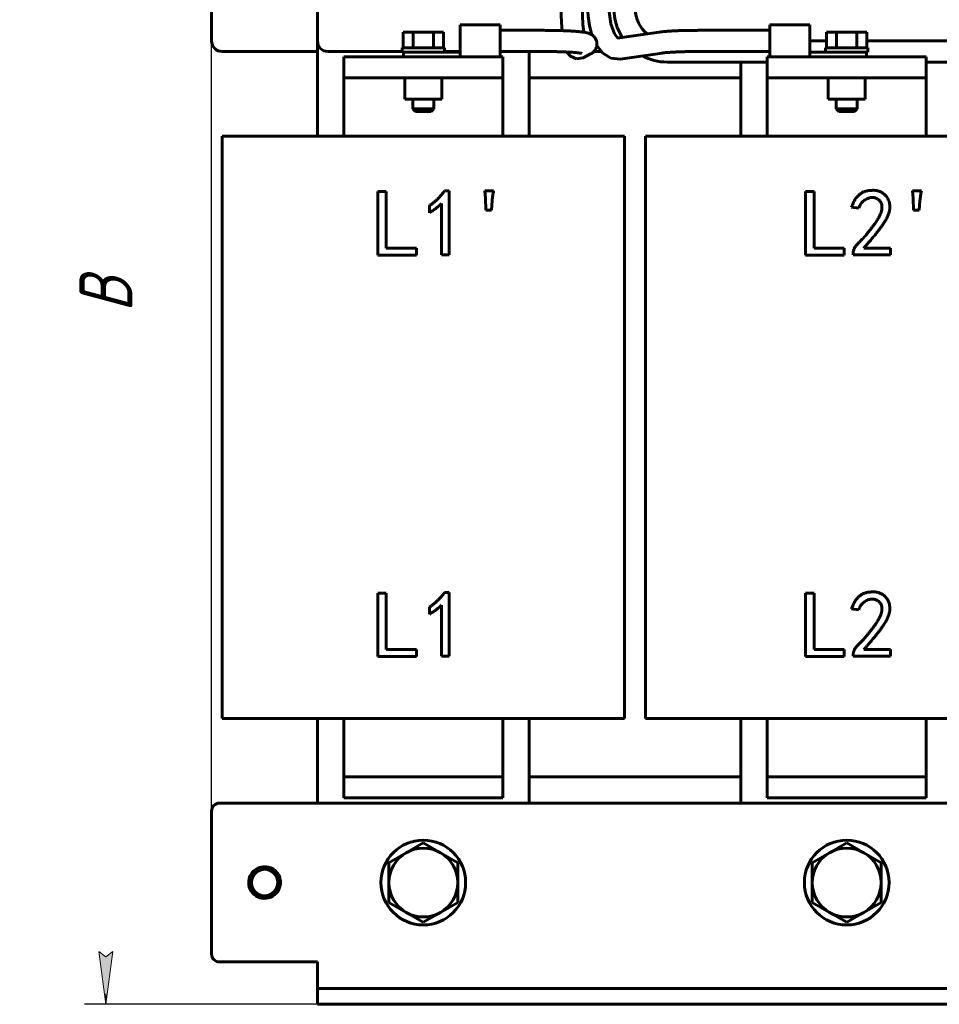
# Model space of a CAD drawing. Header units: millimetres. Extents: x 0 to 420, y 0 to 594.
# Tile 1 of 5: x 76 to 163, y 179 to 272. Entities that reach past the tile are written whole.
import ezdxf

# ---------------------------------------------------------------- set-up
doc = ezdxf.new("R2010")
doc.units = ezdxf.units.MM
doc.linetypes.add('K5LT_BASIC', pattern=[0])
doc.linetypes.add('K5LT_THIN', pattern=[0])
doc.layers.add('Системный слой', color=7, linetype='Continuous')
doc.styles.add('KDIMTEXTSTYLE', font='GOST_AU.SHX', dxfattribs={"width": 0.96, "oblique": 15, "height": 5})
doc.dimstyles.new('KDIMSTYLE (0.50)', dxfattribs={"dimtxt": 5, "dimasz": 1, "dimexe": 2, "dimexo": 0, "dimgap": 1, "dimtad": 1, "dimlfac": 2, "dimtxsty": 'KDIMTEXTSTYLE', "dimsah": 1, "dimcen": 0, "dimdle": 1, "dimadec": 0, "dimazin": 0, "dimtfac": 0.667, "dimtmove": 0, "dimatfit": 3, "dimfxl": 1, "dimtvp": 1, "dimtolj": 1, "dimtzin": 0, "dimarcsym": 0})

# ---------------------------------------------------------------- blocks, each defined once
blk = doc.blocks.new('U0')
at = {"layer": 'Системный слой', "color": 150, "linetype": 'K5LT_BASIC', "lineweight": 60, "true_color": 0x0080ff}
for start, end in [(0.00452, 90), (360, 0.00452)]:
    blk.add_arc((99.283, 190.788), 1.25, start, end, dxfattribs=at)
blk = doc.blocks.new('U2')
at = {"layer": 'Системный слой', "color": 150, "linetype": 'K5LT_BASIC', "lineweight": 60, "true_color": 0x0080ff}
for end in [0.00452, 5.43943, 5.43553, 5.43986, 5.4419, 0]:
    blk.add_arc((99.283, 190.788), 1.25, 90, end, dxfattribs=at)
blk = doc.blocks.new('U5')
at = {"layer": 'Системный слой', "color": 150, "linetype": 'K5LT_BASIC', "lineweight": 60, "true_color": 0x0080ff}
for start, end in [(180, 212.21638), (242.04196, 270)]:
    blk.add_arc((137.307, 273.288), 5, start, end, dxfattribs=at)
blk = doc.blocks.new('U6')
at = {"layer": 'Системный слой', "color": 150, "linetype": 'K5LT_BASIC', "lineweight": 60, "true_color": 0x0080ff}
for p, q in [((150.788, 270.288), (152.378, 270.288)), ((156.188, 270.288), (170.405, 270.288))]:
    blk.add_line(p, q, dxfattribs=at)
blk = doc.blocks.new('U7')
at = {"layer": 'Системный слой', "color": 150, "linetype": 'K5LT_BASIC', "lineweight": 60, "true_color": 0x0080ff}
for p, q in [((137.307, 268.288), (146.783, 268.288)), ((161.783, 268.288), (170.405, 268.288))]:
    blk.add_line(p, q, dxfattribs=at)
blk = doc.blocks.new('U9')
at = {"layer": 'Системный слой', "color": 150, "linetype": 'K5LT_BASIC', "lineweight": 60, "true_color": 0x0080ff}
for p, q in [((131.811, 273.287), (131.807, 273.556)), ((131.994, 271.903), (131.811, 273.287)), ((132.336, 270.965), (131.994, 271.903)), ((132.648, 270.561), (132.336, 270.965))]:
    blk.add_line(p, q, dxfattribs=at)
blk = doc.blocks.new('U10')
at = {"layer": 'Системный слой', "color": 150, "linetype": 'K5LT_BASIC', "lineweight": 60, "true_color": 0x0080ff}
for p, q in [((129.807, 273.556), (129.853, 272.612)), ((129.853, 272.612), (129.989, 271.703)), ((129.989, 271.703), (130.212, 270.867)), ((130.212, 270.867), (130.212, 270.866)), ((130.212, 270.866), (130.212, 270.866)), ((130.212, 270.866), (130.212, 270.866)), ((130.212, 270.866), (130.212, 270.865)), ((130.212, 270.865), (130.212, 270.865)), ((130.212, 270.865), (130.212, 270.865)), ((130.212, 270.865), (130.213, 270.864)), ((130.213, 270.864), (130.213, 270.864)), ((130.213, 270.864), (130.213, 270.863)), ((130.673, 269.845), (131.244, 269.129)), ((131.244, 269.129), (131.997, 268.665)), ((131.997, 268.665), (132.88, 268.574))]:
    blk.add_line(p, q, dxfattribs=at)
blk = doc.blocks.new('U11')
at = {"layer": 'Системный слой', "color": 150, "linetype": 'K5LT_BASIC', "lineweight": 60, "true_color": 0x0080ff}
for p, q in [((127.307, 273.586), (127.318, 272.773)), ((127.318, 272.773), (127.353, 271.988)), ((127.353, 271.988), (127.409, 271.26)), ((127.857, 269.241), (128.175, 268.845)), ((128.175, 268.845), (128.741, 268.596)), ((128.741, 268.596), (129.371, 268.702))]:
    blk.add_line(p, q, dxfattribs=at)
blk = doc.blocks.new('U13')
at = {"layer": 'Системный слой', "color": 150, "linetype": 'K5LT_BASIC', "lineweight": 60, "true_color": 0x0080ff}
for p, q in [((129.322, 272.691), (129.307, 273.586)), ((129.366, 271.849), (129.322, 272.691)), ((129.437, 271.113), (129.366, 271.849))]:
    blk.add_line(p, q, dxfattribs=at)
blk = doc.blocks.new('U16')
at = {"layer": 'Системный слой', "color": 150, "linetype": 'K5LT_BASIC', "lineweight": 60, "true_color": 0x0080ff}
for p, q in [((124.283, 261.288), (124.283, 269.288)), ((124.283, 198.288), (124.283, 206.288))]:
    blk.add_line(p, q, dxfattribs=at)
blk = doc.blocks.new('U17')
at = {"layer": 'Системный слой', "color": 150, "linetype": 'K5LT_BASIC', "lineweight": 60, "true_color": 0x0080ff}
for p, q in [((104.283, 270.288), (104.283, 261.288)), ((104.283, 206.288), (104.283, 198.288))]:
    blk.add_line(p, q, dxfattribs=at)
blk = doc.blocks.new('U19')
at = {"layer": 'Системный слой', "color": 150, "linetype": 'K5LT_BASIC', "lineweight": 60, "true_color": 0x0080ff}
for p, q in [((144.283, 268.288), (144.283, 261.288)), ((144.283, 206.288), (144.283, 198.288))]:
    blk.add_line(p, q, dxfattribs=at)
blk = doc.blocks.new('U21')
at = {"layer": 'Системный слой', "color": 150, "linetype": 'K5LT_BASIC', "lineweight": 60, "true_color": 0x0080ff}
for p, q in [((105.283, 269.288), (112.283, 269.288)), ((116.283, 269.288), (117.779, 269.288)), ((130.399, 269.288), (131.086, 269.288)), ((190.788, 269.288), (192.283, 269.288)), ((196.283, 269.288), (213.283, 269.288))]:
    blk.add_line(p, q, dxfattribs=at)
blk = doc.blocks.new('U22')
at = {"layer": 'Системный слой', "color": 150, "linetype": 'K5LT_BASIC', "lineweight": 60, "true_color": 0x0080ff}
for p, q in [((154.283, 263.618), (153.533, 263.618)), ((155.033, 263.618), (154.283, 263.618))]:
    blk.add_line(p, q, dxfattribs=at)
blk = doc.blocks.new('U23')
at = {"layer": 'Системный слой', "color": 150, "linetype": 'K5LT_BASIC', "lineweight": 60, "true_color": 0x0080ff}
for p, q in [((153.283, 263.868), (154.283, 263.868)), ((154.283, 263.868), (155.283, 263.868))]:
    blk.add_line(p, q, dxfattribs=at)
blk = doc.blocks.new('U24')
at = {"layer": 'Системный слой', "color": 150, "linetype": 'K5LT_BASIC', "lineweight": 60, "true_color": 0x0080ff}
for p, q in [((114.283, 269.635), (112.283, 269.635)), ((116.283, 269.635), (114.283, 269.635))]:
    blk.add_line(p, q, dxfattribs=at)
blk = doc.blocks.new('U25')
at = {"layer": 'Системный слой', "color": 150, "linetype": 'K5LT_BASIC', "lineweight": 60, "true_color": 0x0080ff}
for p, q in [((114.283, 263.618), (113.533, 263.618)), ((115.033, 263.618), (114.283, 263.618))]:
    blk.add_line(p, q, dxfattribs=at)
blk = doc.blocks.new('U26')
at = {"layer": 'Системный слой', "color": 150, "linetype": 'K5LT_BASIC', "lineweight": 60, "true_color": 0x0080ff}
for p, q in [((113.283, 263.868), (114.283, 263.868)), ((114.283, 263.868), (115.283, 263.868))]:
    blk.add_line(p, q, dxfattribs=at)
blk = doc.blocks.new('U28')
at = {"layer": 'Системный слой', "color": 150, "linetype": 'K5LT_BASIC', "lineweight": 60, "true_color": 0x0080ff}
for p, q in [((147.025, 271.798), (147.025, 270.293)), ((147.025, 270.293), (147.025, 268.788))]:
    blk.add_line(p, q, dxfattribs=at)
blk = doc.blocks.new('U29')
at = {"layer": 'Системный слой', "color": 150, "linetype": 'K5LT_BASIC', "lineweight": 60, "true_color": 0x0080ff}
for p, q in [((154.283, 269.635), (152.283, 269.635)), ((156.283, 269.635), (154.283, 269.635))]:
    blk.add_line(p, q, dxfattribs=at)
blk = doc.blocks.new('KDIMARROW_01')
at = {"layer": 'Системный слой'}
blk.add_hatch(color=0, dxfattribs=at).paths.add_polyline_path([(-5, -0.658), (0, 0), (-5, 0.658), (-4.5, 0)])
at = {"layer": 'Системный слой', "color": 0, "linetype": 'K5LT_THIN', "lineweight": 18}
for p, q in [((-4.5, 0), (-5, 0.658)), ((-5, 0.658), (0, 0)), ((0, 0), (-5, -0.658)), ((-5, -0.658), (-4.5, 0)), ((0, 0), (-1, 0))]:
    blk.add_line(p, q, dxfattribs=at)

msp = doc.modelspace()

# ---------------------------------------------------------------- linework, layer by layer
at = {"layer": 'Системный слой', "color": 150, "linetype": 'K5LT_BASIC', "lineweight": 60, "true_color": 0x0080ff}
for p, q in [((104.2832, 292.2882), (104.2832, 270.2882)), ((94.2832, 270.2882), (94.2832, 285.7882)), ((121.541, 271.7982), (117.7785, 271.7982)), ((117.7785, 271.7982), (117.7785, 269.0974)), ((121.541, 268.7882), (121.541, 271.7982)), ((147.0254, 271.7982), (150.7879, 271.7982)), ((150.7879, 270.2932), (150.7879, 271.7982)), ((112.378, 271.1182), (113.3306, 271.1182)), ((112.378, 271.1182), (112.378, 269.6349)), ((113.3306, 271.1182), (115.2359, 271.1182)), ((113.3306, 271.1182), (113.3306, 269.6349)), ((115.2359, 271.1182), (115.2359, 269.6349)), ((115.2359, 271.1182), (116.1885, 271.1182)), ((116.1885, 271.1182), (116.1885, 269.6349)), ((125.6845, 271.2882), (121.541, 271.2882)), ((132.5974, 270.5542), (136.5538, 271.1194)), ((140.2618, 271.2882), (147.0254, 271.2882)), ((152.378, 271.1182), (153.3306, 271.1182)), ((152.378, 271.1182), (152.378, 269.6349)), ((153.3306, 271.1182), (155.2359, 271.1182)), ((153.3306, 271.1182), (153.3306, 269.6349)), ((155.2359, 271.1182), (155.2359, 269.6349)), ((155.2359, 271.1182), (156.1885, 271.1182)), ((156.1885, 271.1182), (156.1885, 269.6349)), ((150.7879, 269.0974), (150.7879, 270.2932)), ((104.2832, 269.2882), (95.2832, 269.2882)), ((106.7832, 268.7882), (121.7832, 268.7882)), ((106.7832, 266.7882), (106.7832, 268.7882)), ((112.2832, 269.2182), (112.2832, 269.6349)), ((112.2832, 269.2182), (114.2832, 269.2182)), ((112.4062, 268.7882), (112.4062, 269.2182)), ((115.3544, 269.2182), (114.2832, 269.2182)), ((115.3544, 269.2182), (117.7785, 269.2182)), ((116.2832, 269.2182), (116.2832, 269.6349)), ((117.7785, 269.0974), (117.7785, 268.7882)), ((125.6845, 269.2882), (121.541, 269.2882)), ((121.7832, 266.7882), (121.7832, 268.7882)), ((129.371, 268.7024), (130.0903, 269.062)), ((132.8802, 268.5743), (136.8366, 269.1395)), ((140.2618, 269.2882), (147.0254, 269.2882)), ((146.7832, 268.7882), (161.7832, 268.7882)), ((146.7832, 266.7882), (146.7832, 268.7882)), ((150.7879, 269.2182), (153.2121, 269.2182)), ((150.7879, 268.7882), (150.7879, 269.0974)), ((152.2832, 269.2182), (152.2832, 269.6349)), ((154.2832, 269.2182), (153.2121, 269.2182)), ((154.2832, 269.2182), (156.2832, 269.2182)), ((156.1602, 268.7882), (156.1602, 269.2182)), ((156.2832, 269.2182), (156.2832, 269.6349)), ((161.7832, 266.7882), (161.7832, 268.7882)), ((106.7832, 265.7882), (106.7832, 266.7882)), ((106.7832, 266.7882), (121.7832, 266.7882)), ((112.5332, 264.7882), (112.5332, 266.7882)), ((116.0332, 264.7882), (116.0332, 266.7882)), ((121.7832, 265.7882), (121.7832, 266.7882)), ((144.2832, 266.7882), (124.2832, 266.7882)), ((146.7832, 265.7882), (146.7832, 266.7882)), ((146.7832, 266.7882), (161.7832, 266.7882)), ((152.5332, 264.7882), (152.5332, 266.7882)), ((156.0332, 264.7882), (156.0332, 266.7882)), ((161.7832, 265.7882), (161.7832, 266.7882)), ((106.7832, 261.2882), (106.7832, 265.7882)), ((121.7832, 261.2882), (121.7832, 265.7882)), ((146.7832, 261.2882), (146.7832, 265.7882)), ((161.7832, 261.2882), (161.7832, 265.7882)), ((116.0332, 264.7882), (112.5332, 264.7882)), ((113.2832, 263.8682), (113.2832, 264.7882)), ((115.2832, 263.8682), (115.2832, 264.7882)), ((156.0332, 264.7882), (152.5332, 264.7882)), ((153.2832, 263.8682), (153.2832, 264.7882)), ((155.2832, 263.8682), (155.2832, 264.7882)), ((113.5332, 263.6182), (113.2832, 263.8682)), ((115.0332, 263.6182), (115.2832, 263.8682)), ((153.5332, 263.6182), (153.2832, 263.8682)), ((155.0332, 263.6182), (155.2832, 263.8682)), ((95.2832, 261.2882), (95.2832, 206.2882)), ((95.2832, 261.2882), (102.7832, 261.2882)), ((102.7832, 261.2882), (125.7832, 261.2882)), ((125.7832, 261.2882), (133.2832, 261.2882)), ((133.2832, 261.2882), (133.2832, 206.2882)), ((135.2832, 261.2882), (135.2832, 206.2882)), ((135.2832, 261.2882), (142.7832, 261.2882)), ((142.7832, 261.2882), (165.7832, 261.2882)), ((109.9756, 250.0572), (109.9756, 256.0572)), ((109.9756, 256.0572), (110.7826, 256.0572)), ((110.7826, 256.0572), (110.7826, 250.7239)), ((116.2914, 256.1274), (116.7125, 256.1274)), ((116.7125, 256.1274), (116.7125, 250.0923)), ((120.1511, 255.4257), (120.0809, 256.1274)), ((120.0809, 256.1274), (120.923, 256.1274)), ((150.3967, 256.0572), (151.2037, 256.0572)), ((150.3967, 250.0572), (150.3967, 256.0572)), ((151.2037, 256.0572), (151.2037, 250.7239)), ((160.5721, 255.4257), (160.5019, 256.1274)), ((160.5019, 256.1274), (161.344, 256.1274)), ((116.0107, 250.0923), (116.0107, 254.9344)), ((120.1862, 254.3029), (120.1511, 255.4257)), ((120.7826, 255.2151), (120.7125, 254.3029)), ((160.6072, 254.3029), (160.5721, 255.4257)), ((161.2037, 255.2151), (161.1335, 254.3029)), ((114.8528, 254.0572), (114.8528, 254.7239)), ((120.7125, 254.3029), (120.1862, 254.3029)), ((155.4142, 254.4783), (154.7476, 254.5836)), ((161.1335, 254.3029), (160.6072, 254.3029)), ((110.7826, 250.7239), (113.6247, 250.7239)), ((113.6247, 250.7239), (113.6247, 250.0572)), ((151.2037, 250.7239), (154.0458, 250.7239)), ((154.0458, 250.7239), (154.0458, 250.0572)), ((154.8879, 250.0923), (154.8879, 250.2327)), ((155.9055, 250.7239), (158.4318, 250.7239)), ((158.4318, 250.7239), (158.4318, 250.0923)), ((113.6247, 250.0572), (109.9756, 250.0572)), ((116.7125, 250.0923), (116.0107, 250.0923)), ((154.0458, 250.0572), (150.3967, 250.0572)), ((158.4318, 250.0923), (154.8879, 250.0923)), ((109.9756, 218.1274), (110.7826, 218.1274)), ((109.9756, 212.1274), (109.9756, 218.1274)), ((110.7826, 218.1274), (110.7826, 212.7941)), ((116.2914, 218.1976), (116.7125, 218.1976)), ((116.7125, 218.1976), (116.7125, 212.1625)), ((150.3967, 218.1274), (151.2037, 218.1274)), ((150.3967, 212.1274), (150.3967, 218.1274)), ((151.2037, 218.1274), (151.2037, 212.7941)), ((114.8528, 216.1274), (114.8528, 216.7941)), ((116.0107, 212.1625), (116.0107, 217.0046)), ((155.4142, 216.5485), (154.7476, 216.6537)), ((113.6247, 212.1274), (109.9756, 212.1274)), ((110.7826, 212.7941), (113.6247, 212.7941)), ((113.6247, 212.7941), (113.6247, 212.1274)), ((116.7125, 212.1625), (116.0107, 212.1625)), ((154.0458, 212.1274), (150.3967, 212.1274)), ((151.2037, 212.7941), (154.0458, 212.7941)), ((154.0458, 212.7941), (154.0458, 212.1274)), ((154.8879, 212.1625), (154.8879, 212.3029)), ((158.4318, 212.1625), (154.8879, 212.1625)), ((155.9055, 212.7941), (158.4318, 212.7941)), ((158.4318, 212.7941), (158.4318, 212.1625)), ((95.2832, 206.2882), (102.7832, 206.2882)), ((102.7832, 206.2882), (125.7832, 206.2882)), ((106.7832, 206.2882), (106.7832, 201.7882)), ((121.7832, 206.2882), (121.7832, 201.7882)), ((125.7832, 206.2882), (133.2832, 206.2882)), ((135.2832, 206.2882), (142.7832, 206.2882)), ((142.7832, 206.2882), (165.7832, 206.2882)), ((146.7832, 206.2882), (146.7832, 201.7882)), ((161.7832, 206.2882), (161.7832, 201.7882)), ((106.7832, 201.7882), (106.7832, 200.7882)), ((121.7832, 201.7882), (121.7832, 200.7882)), ((146.7832, 201.7882), (146.7832, 200.7882)), ((161.7832, 201.7882), (161.7832, 200.7882)), ((121.7832, 200.7882), (106.7832, 200.7882)), ((106.7832, 200.7882), (106.7832, 198.7882)), ((121.7832, 200.7882), (121.7832, 198.7882)), ((124.2832, 200.7882), (144.2832, 200.7882)), ((161.7832, 200.7882), (146.7832, 200.7882)), ((146.7832, 200.7882), (146.7832, 198.7882)), ((161.7832, 200.7882), (161.7832, 198.7882)), ((95.0332, 198.2882), (213.5332, 198.2882)), ((121.7832, 198.7882), (106.7832, 198.7882)), ((161.7832, 198.7882), (146.7832, 198.7882)), ((94.2832, 197.5382), (94.2832, 184.0382)), ((114.2832, 194.541), (112.6582, 193.6028)), ((115.9082, 193.6028), (114.2832, 194.541)), ((154.2832, 194.541), (152.6582, 193.6028)), ((155.9082, 193.6028), (154.2832, 194.541)), ((112.6582, 193.6028), (111.0332, 192.6646)), ((117.5332, 192.6646), (115.9082, 193.6028)), ((152.6582, 193.6028), (151.0332, 192.6646)), ((157.5332, 192.6646), (155.9082, 193.6028)), ((111.0332, 192.6646), (111.0332, 190.7882)), ((117.5332, 190.7882), (117.5332, 192.6646)), ((151.0332, 192.6646), (151.0332, 190.7882)), ((157.5332, 190.7882), (157.5332, 192.6646)), ((111.0332, 190.7882), (111.0332, 188.9119)), ((117.5332, 188.9119), (117.5332, 190.7882)), ((151.0332, 190.7882), (151.0332, 188.9119)), ((157.5332, 188.9119), (157.5332, 190.7882)), ((111.0332, 188.9119), (112.6582, 187.9737)), ((115.9082, 187.9737), (117.5332, 188.9119)), ((151.0332, 188.9119), (152.6582, 187.9737)), ((155.9082, 187.9737), (157.5332, 188.9119)), ((112.6582, 187.9737), (114.2832, 187.0355)), ((114.2832, 187.0355), (115.9082, 187.9737)), ((152.6582, 187.9737), (154.2832, 187.0355)), ((154.2832, 187.0355), (155.9082, 187.9737)), ((95.0332, 183.2882), (104.2832, 183.2882)), ((104.2832, 180.7882), (104.2832, 183.2882)), ((104.2832, 179.2882), (104.2832, 180.7882)), ((104.2832, 180.7882), (105.0332, 180.7882)), ((105.0332, 180.7882), (203.5332, 180.7882)), ((105.0332, 179.2882), (104.2832, 179.2882)), ((105.0332, 179.2882), (203.5332, 179.2882))]:
    msp.add_line(p, q, dxfattribs=at)
for centre in [(114.2832, 190.7882), (154.2832, 190.7882)]:
    msp.add_circle(centre, 4, dxfattribs=at)
for centre, radius, start, end in [((137.3067, 273.2882), 3, 180, 230.988312), ((95.2832, 270.2882), 1, 180, 270), ((105.2832, 270.2882), 1, 180, 270), ((95.0332, 197.5382), 0.75, 90, 180), ((114.2832, 190.7882), 3.25, 120, 180), ((114.2832, 190.7882), 3.25, 60, 120), ((114.2832, 190.7882), 3.25, 0, 60), ((154.2832, 190.7882), 3.25, 120, 180), ((154.2832, 190.7882), 3.25, 60, 120), ((154.2832, 190.7882), 3.25, 0, 60), ((99.2832, 190.7882), 1.5, 75.888131, 180), ((99.2832, 190.7882), 1.5, 180, 14.11187), ((114.2832, 190.7882), 3.25, 180, 240), ((114.2832, 190.7882), 3.25, 300, 0), ((154.2832, 190.7882), 3.25, 180, 240), ((154.2832, 190.7882), 3.25, 300, 0), ((114.2832, 190.7882), 3.25, 240, 300), ((154.2832, 190.7882), 3.25, 240, 300), ((95.0332, 184.0382), 0.75, 180, 270)]:
    msp.add_arc(centre, radius, start, end, dxfattribs=at)
for points, knots in [([(130.0903, 269.062), (130.0948, 269.0642), (130.0993, 269.0665), (130.1121, 269.0731), (130.1205, 269.0776), (130.1459, 269.0915), (130.1632, 269.1015), (130.2144, 269.1329), (130.2489, 269.1565), (130.3165, 269.2094), (130.3495, 269.2383), (130.3873, 269.2761), (130.3933, 269.2819), (130.4215, 269.3137), (130.4445, 269.3384), (130.4915, 269.3984), (130.5155, 269.4332), (130.5588, 269.5051), (130.5782, 269.5421), (130.6122, 269.6183), (130.6269, 269.6573), (130.6514, 269.7369), (130.6612, 269.7773), (130.6702, 269.8271), (130.6719, 269.8359), (130.6767, 269.8771), (130.6812, 269.9093), (130.6853, 269.9831), (130.685, 270.0246), (130.6795, 270.1072), (130.6743, 270.1483), (130.6588, 270.2296), (130.6486, 270.2697), (130.6235, 270.3484), (130.6085, 270.387), (130.5741, 270.4621), (130.5547, 270.4984), (130.5118, 270.5685), (130.488, 270.6025), (130.4369, 270.6672), (130.4097, 270.6976), (130.3524, 270.755), (130.3212, 270.7827), (130.2665, 270.8262), (130.243, 270.8432), (130.2178, 270.8602), (130.2153, 270.862), (130.1805, 270.8829), (130.1471, 270.9045), (130.0768, 270.9417), (130.0403, 270.9583), (129.9747, 270.9855), (129.9442, 270.9967), (129.8848, 271.0167), (129.8581, 271.0248), (129.8018, 271.0408), (129.7737, 271.048), (129.7193, 271.061), (129.6904, 271.0674), (129.6349, 271.0789), (129.6071, 271.0843), (129.5307, 271.0982), (129.484, 271.1052), (129.4305, 271.1139), (129.4236, 271.1149), (129.3616, 271.124), (129.3026, 271.1319), (129.1799, 271.1468), (129.1159, 271.1539), (128.991, 271.1667), (128.9306, 271.1724), (128.7615, 271.1874), (128.6482, 271.1963), (128.4439, 271.2106), (128.3557, 271.2163), (128.1344, 271.2293), (127.9983, 271.2363), (127.7148, 271.2493), (127.5672, 271.2551), (127.4133, 271.2603), (127.4113, 271.2604), (127.2548, 271.2649), (127.1037, 271.27), (126.7853, 271.2775), (126.6214, 271.2806), (126.2892, 271.2852), (126.1208, 271.2868), (125.8627, 271.288), (125.7736, 271.2882), (125.6845, 271.2882)], [0, 0, 0, 0, 0.0689673, 0.0689673, 0.1954074, 0.1954074, 0.4482877, 0.4482877, 0.931059, 0.931059, 1.3968184, 1.3968184, 1.4830194, 1.4830194, 1.8273871, 1.8273871, 2.2394717, 2.2394717, 2.6420144, 2.6420144, 3.0386579, 3.0386579, 3.4317269, 3.4317269, 3.5168919, 3.5168919, 3.8232786, 3.8232786, 4.2137989, 4.2137989, 4.6045522, 4.6045522, 4.9960208, 4.9960208, 5.3897725, 5.3897725, 5.7862866, 5.7862866, 6.1906775, 6.1906775, 6.6019335, 6.6019335, 7.0368746, 7.0368746, 7.363962, 7.363962, 7.3982784, 7.3982784, 7.8689176, 7.8689176, 8.450114, 8.450114, 8.9900604, 8.9900604, 9.5300067, 9.5300067, 10.0876359, 10.0876359, 10.645265, 10.645265, 11.2028942, 11.2028942, 12.0793011, 12.0793011, 12.1984415, 12.1984415, 13.1939887, 13.1939887, 14.189536, 14.189536, 15.0509819, 15.0509819, 16.5235743, 16.5235743, 17.5737514, 17.5737514, 19.0757673, 19.0757673, 20.5921616, 20.5921616, 20.6132786, 20.6132786, 22.1175666, 22.1175666, 23.65032, 23.65032, 25.1903218, 25.1903218, 26, 26, 26, 26]), ([(136.5538, 271.1194), (136.6065, 271.1269), (136.662, 271.1342), (136.8064, 271.1515), (136.8989, 271.1613), (137.0999, 271.1802), (137.2091, 271.1894), (137.4417, 271.2067), (137.5654, 271.2148), (137.8255, 271.23), (137.9622, 271.237), (138.2467, 271.2499), (138.3946, 271.2557), (138.6996, 271.2659), (138.8567, 271.2704), (139.1778, 271.2779), (139.3419, 271.2809), (139.5759, 271.2841), (139.6444, 271.2849), (139.7639, 271.286), (139.8147, 271.2865), (139.92, 271.2872), (139.9745, 271.2875), (140.1065, 271.2881), (140.1841, 271.2882), (140.2618, 271.2882)], [0, 0, 0, 0, 1.2970031, 1.2970031, 3.2425078, 3.2425078, 5.2776985, 5.2776985, 7.3471419, 7.3471419, 9.439721, 9.439721, 11.5489438, 11.5489438, 13.6709859, 13.6709859, 15.8038188, 15.8038188, 16.6806698, 16.6806698, 17.3279679, 17.3279679, 18.0184186, 18.0184186, 19, 19, 19, 19]), ([(129.2658, 269.1129), (129.2418, 269.1181), (129.2124, 269.1236), (129.1627, 269.1316), (129.1505, 269.1335), (129.0915, 269.1424), (129.0329, 269.1502), (128.8957, 269.1662), (128.8164, 269.1744), (128.6918, 269.1858), (128.6532, 269.1892), (128.5332, 269.1991), (128.4482, 269.2055), (128.2475, 269.2192), (128.1293, 269.2264), (127.9568, 269.2356), (127.9079, 269.2382), (127.776, 269.2444), (127.694, 269.2482), (127.4705, 269.2573), (127.3265, 269.2624), (127.0296, 269.2713), (126.8766, 269.275), (126.5642, 269.2813), (126.4046, 269.2837), (126.0585, 269.2873), (125.871, 269.2873), (125.6846, 269.2882), (125.6846, 269.2882), (125.6845, 269.2882)], [0, 0, 0, 0, 0.6284569, 0.6284569, 0.7955166, 0.7955166, 1.4692757, 1.4692757, 2.1981234, 2.1981234, 2.5088954, 2.5088954, 3.1304394, 3.1304394, 3.9010903, 3.9010903, 4.2013752, 4.2013752, 4.6842759, 4.6842759, 5.4760923, 5.4760923, 6.2739184, 6.2739184, 7.076668, 7.076668, 7.9998306, 7.9998306, 8, 8, 8, 8]), ([(136.8366, 269.1395), (136.8731, 269.1447), (136.9132, 269.15), (137.0241, 269.1633), (137.0989, 269.1713), (137.2213, 269.1828), (137.2629, 269.1866), (137.3582, 269.1946), (137.4114, 269.1989), (137.5722, 269.2109), (137.6848, 269.2183), (137.9246, 269.2324), (138.0519, 269.239), (138.3191, 269.2512), (138.4589, 269.2567), (138.7486, 269.2665), (138.8986, 269.2708), (139.2058, 269.278), (139.3632, 269.2809), (139.5923, 269.2841), (139.6624, 269.2849), (139.7817, 269.2861), (139.8307, 269.2865), (139.9322, 269.2873), (139.9847, 269.2876), (140.112, 269.2881), (140.1869, 269.2881), (140.2617, 269.2882), (140.2618, 269.2882), (140.2618, 269.2882)], [0, 0, 0, 0, 1.2582316, 1.2582316, 3.145579, 3.145579, 4.0683797, 4.0683797, 5.1550527, 5.1550527, 7.2139183, 7.2139183, 9.3071114, 9.3071114, 11.4251481, 11.4251481, 13.5619115, 13.5619115, 15.7135568, 15.7135568, 16.6557889, 16.6557889, 17.3098553, 17.3098553, 18.0075275, 18.0075275, 18.9997683, 18.9997683, 19, 19, 19, 19]), ([(114.8528, 254.7239), (114.9249, 254.7738), (115.0679, 254.8729), (115.271, 255.0342), (115.4673, 255.1983), (115.6509, 255.3721), (115.8277, 255.5496), (115.9918, 255.7359), (116.1481, 255.9272), (116.2436, 256.0606), (116.2914, 256.1274)], [0, 0, 0, 0, 0.1300658, 0.2583133, 0.3846949, 0.5098007, 0.6334788, 0.7564596, 0.8780744, 1, 1, 1, 1]), ([(120.923, 256.1274), (120.8912, 255.9758), (120.8279, 255.6742), (120.7977, 255.3676), (120.7826, 255.2151)], [0, 0, 0, 0, 0.5027795, 1, 1, 1, 1]), ([(154.7476, 254.5836), (154.7711, 254.6488), (154.8169, 254.7758), (154.8957, 254.9566), (154.9772, 255.1249), (155.0635, 255.2796), (155.1565, 255.4195), (155.254, 255.5461), (155.3563, 255.6594), (155.464, 255.7591), (155.5765, 255.847), (155.6948, 255.9233), (155.8172, 255.9899), (155.9444, 256.0464), (156.0765, 256.0919), (156.2142, 256.1251), (156.356, 256.1508), (156.4529, 256.1586), (156.5019, 256.1625)], [0, 0, 0, 0, 0.082418, 0.1603497, 0.2342482, 0.3045452, 0.3706461, 0.4337613, 0.4942528, 0.5518037, 0.6079209, 0.6637471, 0.7187966, 0.7734135, 0.8289231, 0.8846043, 0.9415582, 1, 1, 1, 1]), ([(156.5019, 256.1625), (156.5591, 256.1671), (156.6702, 256.176), (156.8331, 256.1777), (156.9868, 256.1671), (157.1341, 256.1469), (157.2779, 256.1112), (157.4221, 256.0585), (157.568, 255.9873), (157.7153, 255.9), (157.8596, 255.7931), (157.9903, 255.6588), (158.1057, 255.4995), (158.2088, 255.3193), (158.292, 255.1166), (158.342, 254.891), (158.3603, 254.6462), (158.3502, 254.4302), (158.3257, 254.2475), (158.2913, 254.1015), (158.2417, 253.9495), (158.1833, 253.7891), (158.1058, 253.6242), (158.0185, 253.4512), (157.9142, 253.2733), (157.8195, 253.1196), (157.7337, 252.9916), (157.6619, 252.8871), (157.5834, 252.7757), (157.4953, 252.6589), (157.4022, 252.5342), (157.3021, 252.4026), (157.1941, 252.2653), (157.0794, 252.1205), (156.9576, 251.9687), (156.828, 251.8106), (156.6907, 251.6467), (156.5479, 251.4747), (156.3977, 251.2961), (156.2402, 251.111), (156.0747, 250.9203), (155.9626, 250.7902), (155.9055, 250.7239)], [0, 0, 0, 0, 0.0231066, 0.0449378, 0.0655931, 0.085179, 0.1047905, 0.1252321, 0.146947, 0.1701294, 0.1941955, 0.2191421, 0.2453748, 0.2732971, 0.3026794, 0.3333104, 0.3660738, 0.4013869, 0.4202566, 0.4403369, 0.4617676, 0.484702, 0.5090853, 0.5351729, 0.5627921, 0.5922081, 0.6079503, 0.6249052, 0.6433192, 0.6629144, 0.6838717, 0.7060522, 0.7295644, 0.7543029, 0.7805141, 0.8080636, 0.8367079, 0.8667163, 0.8982007, 0.9307825, 0.9647093, 1, 1, 1, 1]), ([(161.344, 256.1274), (161.3122, 255.9758), (161.249, 255.6742), (161.2187, 255.3676), (161.2037, 255.2151)], [0, 0, 0, 0, 0.5027795, 1, 1, 1, 1]), ([(116.0107, 254.9344), (115.9308, 254.8578), (115.7662, 254.6999), (115.4893, 254.4804), (115.1841, 254.2627), (114.9654, 254.1271), (114.8528, 254.0572)], [0, 0, 0, 0, 0.2279817, 0.4698264, 0.7271404, 1, 1, 1, 1]), ([(154.8879, 250.2327), (154.8922, 250.2761), (154.9006, 250.3625), (154.9302, 250.4896), (154.9719, 250.6137), (155.0267, 250.7347), (155.0944, 250.8527), (155.1777, 250.9652), (155.2707, 251.0771), (155.3819, 251.1829), (155.5019, 251.2955), (155.6261, 251.4244), (155.7606, 251.5651), (155.9, 251.7236), (156.0502, 251.8942), (156.2054, 252.082), (156.3692, 252.2833), (156.5372, 252.4945), (156.7018, 252.7066), (156.8534, 252.9121), (156.9914, 253.1041), (157.1144, 253.2831), (157.2194, 253.4512), (157.3105, 253.6058), (157.3883, 253.7466), (157.4659, 253.9148), (157.5391, 254.1088), (157.5965, 254.3292), (157.6226, 254.5331), (157.6124, 254.7206), (157.5721, 254.8916), (157.5017, 255.0468), (157.4029, 255.1866), (157.2766, 255.3059), (157.1327, 255.4041), (156.9725, 255.4701), (156.8011, 255.5035), (156.6218, 255.5005), (156.441, 255.4683), (156.261, 255.4125), (156.0874, 255.326), (155.9173, 255.2181), (155.7598, 255.0791), (155.6213, 254.9079), (155.5035, 254.7055), (155.4447, 254.5559), (155.4142, 254.4783)], [0, 0, 0, 0, 0.0155287, 0.0308642, 0.04632, 0.0620533, 0.0780793, 0.0946407, 0.1118158, 0.1298049, 0.1492158, 0.1703673, 0.1934894, 0.2184957, 0.245488, 0.2743887, 0.3051868, 0.3378863, 0.3704218, 0.4007344, 0.4288022, 0.4545463, 0.4780315, 0.4993181, 0.5184278, 0.535259, 0.5652147, 0.5921015, 0.6161602, 0.6380887, 0.6585443, 0.6783481, 0.6983685, 0.7190874, 0.7398698, 0.7600558, 0.7803153, 0.8015928, 0.8234931, 0.8454849, 0.8684476, 0.8923113, 0.9169977, 0.9428597, 0.9703611, 1, 1, 1, 1]), ([(114.8528, 216.7941), (114.9249, 216.844), (115.0679, 216.9431), (115.271, 217.1043), (115.4673, 217.2685), (115.6509, 217.4423), (115.8277, 217.6198), (115.9918, 217.806), (116.1481, 217.9974), (116.2436, 218.1308), (116.2914, 218.1976)], [0, 0, 0, 0, 0.1300658, 0.2583133, 0.3846949, 0.5098007, 0.6334788, 0.7564596, 0.8780744, 1, 1, 1, 1]), ([(154.7476, 216.6537), (154.7711, 216.719), (154.8169, 216.846), (154.8957, 217.0268), (154.9772, 217.1951), (155.0635, 217.3497), (155.1565, 217.4897), (155.254, 217.6163), (155.3563, 217.7295), (155.464, 217.8293), (155.5765, 217.9172), (155.6948, 217.9934), (155.8172, 218.06), (155.9444, 218.1166), (156.0765, 218.1621), (156.2142, 218.1952), (156.356, 218.2209), (156.4529, 218.2287), (156.5019, 218.2327)], [0, 0, 0, 0, 0.082418, 0.1603497, 0.2342482, 0.3045452, 0.3706461, 0.4337613, 0.4942528, 0.5518037, 0.6079209, 0.6637471, 0.7187966, 0.7734135, 0.8289231, 0.8846043, 0.9415582, 1, 1, 1, 1]), ([(156.5019, 218.2327), (156.5591, 218.2373), (156.6702, 218.2462), (156.8331, 218.2479), (156.9868, 218.2372), (157.1341, 218.217), (157.2779, 218.1813), (157.4221, 218.1287), (157.568, 218.0575), (157.7153, 217.9702), (157.8596, 217.8633), (157.9903, 217.7289), (158.1057, 217.5696), (158.2088, 217.3894), (158.292, 217.1868), (158.342, 216.9611), (158.3603, 216.7163), (158.3502, 216.5004), (158.3257, 216.3177), (158.2913, 216.1717), (158.2417, 216.0196), (158.1833, 215.8593), (158.1058, 215.6944), (158.0185, 215.5214), (157.9142, 215.3435), (157.8195, 215.1897), (157.7337, 215.0618), (157.6619, 214.9573), (157.5834, 214.8458), (157.4953, 214.7291), (157.4022, 214.6044), (157.3021, 214.4728), (157.1941, 214.3355), (157.0794, 214.1907), (156.9576, 214.0389), (156.828, 213.8808), (156.6907, 213.7169), (156.5479, 213.5449), (156.3977, 213.3662), (156.2402, 213.1812), (156.0747, 212.9905), (155.9626, 212.8604), (155.9055, 212.7941)], [0, 0, 0, 0, 0.0231066, 0.0449378, 0.0655931, 0.085179, 0.1047905, 0.1252321, 0.146947, 0.1701294, 0.1941955, 0.2191421, 0.2453748, 0.2732971, 0.3026794, 0.3333104, 0.3660738, 0.4013869, 0.4202566, 0.4403369, 0.4617676, 0.484702, 0.5090853, 0.5351729, 0.5627921, 0.5922081, 0.6079503, 0.6249052, 0.6433192, 0.6629144, 0.6838717, 0.7060522, 0.7295644, 0.7543029, 0.7805141, 0.8080636, 0.8367079, 0.8667163, 0.8982007, 0.9307825, 0.9647093, 1, 1, 1, 1]), ([(116.0107, 217.0046), (115.9308, 216.928), (115.7662, 216.77), (115.4893, 216.5506), (115.1841, 216.3329), (114.9654, 216.1972), (114.8528, 216.1274)], [0, 0, 0, 0, 0.2279817, 0.4698264, 0.7271404, 1, 1, 1, 1]), ([(154.8879, 212.3029), (154.8922, 212.3463), (154.9006, 212.4327), (154.9302, 212.5598), (154.9719, 212.6839), (155.0267, 212.8049), (155.0944, 212.9229), (155.1777, 213.0354), (155.2707, 213.1473), (155.3819, 213.2531), (155.5019, 213.3657), (155.6261, 213.4946), (155.7606, 213.6352), (155.9, 213.7937), (156.0502, 213.9644), (156.2054, 214.1521), (156.3692, 214.3535), (156.5372, 214.5647), (156.7018, 214.7768), (156.8534, 214.9823), (156.9914, 215.1743), (157.1144, 215.3532), (157.2194, 215.5213), (157.3105, 215.676), (157.3883, 215.8168), (157.4659, 215.985), (157.5391, 216.179), (157.5965, 216.3994), (157.6226, 216.6033), (157.6124, 216.7907), (157.5721, 216.9618), (157.5017, 217.1169), (157.4029, 217.2568), (157.2766, 217.3761), (157.1327, 217.4743), (156.9725, 217.5403), (156.8011, 217.5737), (156.6218, 217.5707), (156.441, 217.5385), (156.261, 217.4827), (156.0874, 217.3962), (155.9173, 217.2883), (155.7598, 217.1493), (155.6213, 216.9781), (155.5035, 216.7756), (155.4447, 216.6261), (155.4142, 216.5485)], [0, 0, 0, 0, 0.0155287, 0.0308642, 0.04632, 0.0620533, 0.0780793, 0.0946407, 0.1118158, 0.1298049, 0.1492158, 0.1703673, 0.1934894, 0.2184957, 0.245488, 0.2743887, 0.3051868, 0.3378863, 0.3704218, 0.4007344, 0.4288022, 0.4545463, 0.4780315, 0.4993181, 0.5184278, 0.535259, 0.5652147, 0.5921015, 0.6161602, 0.6380887, 0.6585443, 0.6783481, 0.6983685, 0.7190874, 0.7398698, 0.7600558, 0.7803153, 0.8015928, 0.8234931, 0.8454849, 0.8684476, 0.8923113, 0.9169977, 0.9428597, 0.9703611, 1, 1, 1, 1]), ([(97.954, 190.7882), (97.9601, 190.9578), (97.9987, 191.1233), (98.1034, 191.356), (98.1453, 191.429), (98.2425, 191.5662), (98.2985, 191.631), (98.4209, 191.7475), (98.4872, 191.7991), (98.6298, 191.8889), (98.7067, 191.9272), (98.9428, 192.0166), (99.1129, 192.0448), (99.2832, 192.0382)], [0.0095493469, 0.0095493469, 0.0095493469, 0.0095493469, 0.0105568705, 0.0105568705, 0.0110606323, 0.0110606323, 0.0115643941, 0.0115643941, 0.0120681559, 0.0120681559, 0.0125719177, 0.0125719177, 0.0135794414, 0.0135794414, 0.0135794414, 0.0135794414]), ([(100.5332, 190.7882), (100.555, 190.9409), (100.55, 191.0932), (100.4864, 191.3945), (100.4293, 191.5363), (100.2665, 191.7978), (100.1642, 191.9122), (99.9266, 192.108), (99.7927, 192.1867), (99.6489, 192.243)], [0, 0, 0, 0, 0.0009213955, 0.0009213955, 0.001842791, 0.001842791, 0.0027641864, 0.0027641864, 0.0036855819, 0.0036855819, 0.0036855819, 0.0036855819]), ([(100.6881, 191.3702), (100.6116, 191.5549), (100.4978, 191.7242), (100.2188, 192.0031), (100.0499, 192.1166), (99.8651, 192.1931)], [0, 0, 0, 0, 0.0011990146, 0.0011990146, 0.0023980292, 0.0023980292, 0.0023980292, 0.0023980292]), ([(100.738, 191.154), (100.7443, 191.1244), (100.7546, 191.0684), (100.7647, 190.9891), (100.77, 190.9189), (100.7721, 190.8525), (100.7714, 190.7848), (100.7674, 190.7162), (100.7598, 190.644), (100.7467, 190.5605), (100.7232, 190.4541), (100.6809, 190.3188), (100.6138, 190.1652), (100.5231, 190.0117), (100.4191, 189.8765), (100.3074, 189.7607), (100.1863, 189.6594), (100.0476, 189.5674), (99.8911, 189.489), (99.7235, 189.4299), (99.5521, 189.3925), (99.3845, 189.3767), (99.2181, 189.3803), (99.0547, 189.4031), (98.8882, 189.4474), (98.7247, 189.5137), (98.5695, 189.6016), (98.4305, 189.7056), (98.3117, 189.8196), (98.2111, 189.9417), (98.1244, 190.0754), (98.0514, 190.2248), (97.994, 190.3939), (97.9624, 190.5562), (97.9526, 190.6903), (97.953, 190.761), (97.954, 190.7882)], [0, 0, 0, 0, 0.6974678, 1.3141194, 1.8499547, 2.3418634, 2.8562446, 3.3985751, 3.9319652, 4.5382358, 5.3545478, 6.4510389, 7.8165139, 9.2267412, 10.5690372, 11.7569344, 12.9447228, 14.2178084, 15.6025868, 16.9870861, 18.3246201, 19.654069, 20.8776372, 22.1703963, 23.4644814, 24.8586853, 26.2455565, 27.5837627, 28.8701653, 30.0487392, 31.238091, 32.553003, 33.8907166, 35.3638234, 36.3685879, 37, 37, 37, 37])]:
    msp.add_open_spline(points, degree=3, knots=knots, dxfattribs=at)
for points in [[(99.8651, 192.1931), (99.7938, 192.2152), (99.7217, 192.2317), (99.6489, 192.243)], [(100.738, 191.154), (100.7267, 191.2268), (100.7102, 191.2989), (100.6881, 191.3702)]]:
    msp.add_open_spline(points, degree=3, dxfattribs=at)

# ---------------------------------------------------------------- block references
at = {"layer": 'Системный слой'}
for name in ['U11', 'U13', 'U10', 'U9', 'U5', 'U28', 'U17', 'U6', 'U21', 'U24', 'U16', 'U29', 'U7', 'U19', 'U26', 'U25', 'U23', 'U22', 'U2', 'U0']:
    msp.add_blockref(name, (0, 0), dxfattribs=at)

# ---------------------------------------------------------------- dimensions: what is measured, and where the dimension line sits
at = {"layer": 'Системный слой', "color": 7}
msp.add_linear_dim(base=(94.2832, 323.2882), p1=(214.2832, 197.5382), p2=(94.2832, 197.5382), location=(154.2832, 323.2882), text='\\H5.0;\\W0.965;\\Q15;\\H5.0;\\W0.965;\\Q15;\\Q15;Ш', dimstyle='KDIMSTYLE (0.50)', override={"dimexo": 0, "dimblk1": 'KDIMARROW_01', "dimblk2": 'KDIMARROW_01', "dimse1": 0, "dimse2": 0, "dimclrt": 7, "dimtolj": 1}, dxfattribs=at).render()
msp.add_linear_dim(base=(84.2832, 313.2882), p1=(105.0332, 179.2882), p2=(141.2832, 313.2882), angle=90, location=(84.2832, 246.2882), text='\\H5.0;\\W0.965;\\Q15;\\H5.0;\\W0.965;\\Q15;\\Q15;В', dimstyle='KDIMSTYLE (0.50)', override={"dimexo": 0, "dimblk1": 'KDIMARROW_01', "dimblk2": 'KDIMARROW_01', "dimse1": 0, "dimse2": 0, "dimclrt": 7, "dimtolj": 1}, dxfattribs=at).render()

doc.saveas('drawing.dxf')
